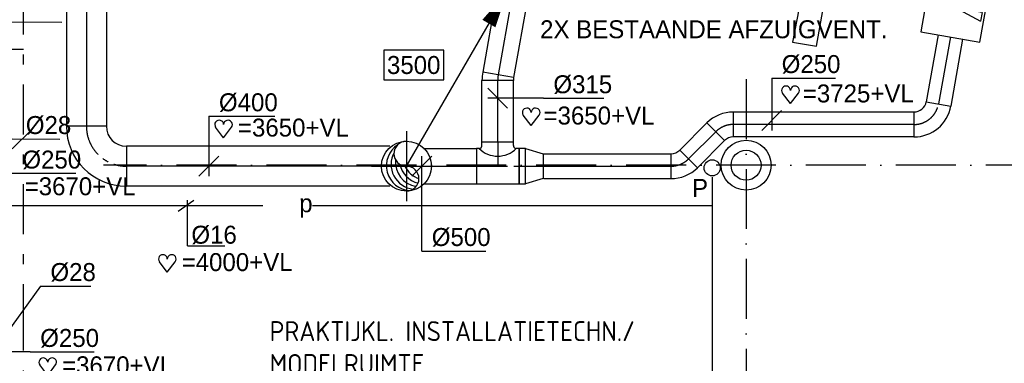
# Model space of a CAD drawing. Extents: x -866131 to -691536, y 173952 to 258052.
# Tile 22 of 160: x -824575 to -814717, y 193236 to 196680. Entities that reach past the tile are written whole.
import ezdxf
from ezdxf.enums import TextEntityAlignment as Align

# ---------------------------------------------------------------- set-up
doc = ezdxf.new("R2010")
doc.units = 0
doc.header["$LTSCALE"] = 100
for name, pattern in [('2322000', [45, 40, -5]), ('2322109', [10, 5, -2, 1, -2]), ('CENTER2', [11.25, 7.5, -1.25, 1.25, -1.25]), ('CENTER4', [5, 3.125, -0.625, 0.625, -0.625]), ('DASHDOT', [9, 6, -1.5, 0, -1.5]), ('LURETOUR', [6, 4, -2])]:
    doc.linetypes.add(name, pattern=pattern)
doc.layers.get('0').update_dxf_attribs({"linetype": 'CONTINUOUS'})
for name, color, linetype in [('AL$7----_STRAMIEN', 1, 'DASHDOT'), ('AL$8----_HULPKOLOM', 2, 'CONTINUOUS'), ('AL28----_KONSTRUKTIE', 3, 'CONTINUOUS'), ('WL$1----', 4, 'CONTINUOUS'), ('WL531---', 4, 'CONTINUOUS'), ('WL570---_HARTLIJN', 7, 'CONTINUOUS'), ('WL570---_RETOUR', 3, 'CONTINUOUS'), ('WL570---_TOEVOER', 3, 'CONTINUOUS'), ('WM$1----', 1, 'CONTINUOUS'), ('WM531---', 1, 'CONTINUOUS'), ('WM541---', 1, 'CONTINUOUS'), ('WM570---', 1, 'CONTINUOUS')]:
    doc.layers.add(name, color=color, linetype=linetype)
doc.styles.add('BURO-018', font='BUROFONT.shx', dxfattribs={"height": 180})
doc.styles.get("Standard").update_dxf_attribs({"font": 'ISOCP'})

# ---------------------------------------------------------------- blocks, each defined once
blk = doc.blocks.new('HART')
at = {"color": 1}
for q in [(-28.1, 39.5), (51.4, 39.5)]:
    blk.add_line((11.6, -12.9), q, dxfattribs=at)
for centre, start, end in [((-10.5, 52.8), 0, 217.1867), ((33.8, 52.8), 322.8133, 180)]:
    blk.add_arc(centre, 22.1, start, end, dxfattribs=at)
blk = doc.blocks.new('LU-1-KI2')
at = {"color": 0, "linetype": 'CONTINUOUS'}
blk.add_circle((0, 0), 0.5, dxfattribs=at)
for centre, start, end in [((0.098, 0.01), 122.9221, 266.9628), ((0.191, 0.038), 151.6522, 263.7819), ((0.278, 0.084), 174.6069, 260.2716), ((0.354, 0.146), 192.3501, 256.1233), ((0.416, 0.222), 206.1028, 250.6419)]:
    blk.add_arc(centre, 0.5, start, end, dxfattribs=at)
at = {"layer": 'WL570---_HARTLIJN', "linetype": 'CENTER4'}
for p, q in [((0, 0.7), (0, -0.7)), ((-0.7, 0), (0.7, 0))]:
    blk.add_line(p, q, dxfattribs=at)
at = {"layer": 'WL570---_HARTLIJN', "color": 0, "linetype": 'CONTINUOUS'}
for centre, start, end in [((0, 0.25), 90, 270), ((0, -0.25), 270, 90)]:
    blk.add_arc(centre, 0.25, start, end, dxfattribs=at)
blk = doc.blocks.new('LU-PIJL1')
at = {"color": 0, "linetype": 'CONTINUOUS'}
blk.add_line((0, 0), (10.125, 17.537), dxfattribs=at)
blk.add_lwpolyline([(10.125, 17.537, 0, 1.5, 0), (8.25, 14.289, 1.5, 1.5, 0)], format="xyseb", dxfattribs=at)
blk = doc.blocks.new('LU-ORND')
at = {"color": 0, "linetype": 'CONTINUOUS'}
for p, q in [((-3, 1.5), (-3, -1.5)), ((3, 1.5), (-3, 1.5)), ((3, -1.5), (3, 1.5)), ((-3, -1.5), (3, -1.5))]:
    blk.add_line(p, q, dxfattribs=at)
blk = doc.blocks.new('*U224', base_point=(14233.5, 22469.5))
at = {"layer": 'WM570---', "linetype": 'CONTINUOUS'}
for p, q in [((14333.2, 22569.2), (14133.8, 22369.8)), ((14233.5, 21619.5), (14233.5, 22569.5)), ((14233.5, 21619.5), (14873.4, 21619.5))]:
    blk.add_line(p, q, dxfattribs=at)
at = {"layer": 'WM570---', "linetype": 'CONTINUOUS', "style": 'BURO-018'}
blk.add_text('%%c500', height=180, dxfattribs=at).set_placement((14333.5, 21669.5))
blk = doc.blocks.new('LU-1D-K-190')
at = {"color": 0, "linetype": 'CONTINUOUS'}
for p, q in [((-0.5, 200), (0.5, 200)), ((-0.5, -200), (0.5, -200))]:
    blk.add_line(p, q, dxfattribs=at)
at = {"layer": 'WL570---_HARTLIJN', "linetype": 'CENTER2'}
blk.add_line((-0.5, 0), (0.5, 0), dxfattribs=at)
blk = doc.blocks.new('2322615')
at = {"color": 0, "linetype": 'CONTINUOUS'}
for p, q in [((-2.5, -7.5), (2.5, 7.5)), ((0, 7.5), (2.5, 7.5)), ((0, 7.5), (0, -7.5)), ((0, -7.5), (-2.5, -7.5))]:
    blk.add_line(p, q, dxfattribs=at)
at = {"color": 0, "linetype": 'CONTINUOUS', "style": 'BURO-018', "flags": 1}
blk.add_attdef('W_ID', (0, 0), '', height=1.8, dxfattribs=at)
blk = doc.blocks.new('*U228', base_point=(10413.6, 21260.1))
at = {"layer": 'WM570---', "linetype": 'CONTINUOUS'}
for p, q in [((10413.6, 21760.1), (10413.6, 21160.1)), ((10413.6, 21760.1), (11073.5, 21760.1)), ((10513.3, 21359.8), (10313.9, 21160.4))]:
    blk.add_line(p, q, dxfattribs=at)
at = {"layer": 'WM570---', "linetype": 'CONTINUOUS', "style": 'BURO-018'}
blk.add_text('%%c400', height=180, dxfattribs=at).set_placement((10513.6, 21810.1))
blk = doc.blocks.new('LU-1D-K-13B')
at = {"color": 0, "linetype": 'CONTINUOUS'}
for p, q in [((-0.5, 157.5), (0.5, 157.5)), ((-0.5, -157.5), (0.5, -157.5))]:
    blk.add_line(p, q, dxfattribs=at)
at = {"layer": 'WL570---_HARTLIJN', "linetype": 'CENTER2'}
blk.add_line((-0.5, 0), (0.5, 0), dxfattribs=at)
blk = doc.blocks.new('LU-1D-K-FA')
at = {"color": 0, "linetype": 'CONTINUOUS'}
for p, q in [((-0.5, 125), (0.5, 125)), ((-0.5, -125), (0.5, -125))]:
    blk.add_line(p, q, dxfattribs=at)
at = {"layer": 'WL570---_HARTLIJN', "linetype": 'CENTER2'}
blk.add_line((-0.5, 0), (0.5, 0), dxfattribs=at)
blk = doc.blocks.new('LU-1D-K-163')
at = {"color": 0, "linetype": 'CONTINUOUS'}
for p, q in [((-0.5, 177.5), (0.5, 177.5)), ((-0.5, -177.5), (0.5, -177.5))]:
    blk.add_line(p, q, dxfattribs=at)
at = {"layer": 'WL570---_HARTLIJN', "linetype": 'CENTER2'}
blk.add_line((-0.5, 0), (0.5, 0), dxfattribs=at)
blk = doc.blocks.new('LU-1D-T-5A-16313B5-Q3')
at = {"color": 0, "linetype": 'CONTINUOUS'}
for p, q in [((-157.5, 205.9), (-157.5, 244)), ((-157.5, 244), (157.5, 244)), ((157.5, 205.9), (157.5, 244)), ((-185.9, 177.5), (-213.5, 177.5)), ((-213.5, 177.5), (-213.5, -177.5)), ((213.5, 177.5), (185.9, 177.5)), ((213.5, -177.5), (213.5, 177.5)), ((-213.5, -177.5), (213.5, -177.5))]:
    blk.add_line(p, q, dxfattribs=at)
at = {"color": 0, "linetype": 'CONTINUOUS', "flags": 128}
for points in [[(-185.9, 177.5, 0.02182), (-182.8, 177.6, 0.037214), (-181, 177.9, 0.006436), (-177.3, 178.9, 0.02182), (-176.2, 179.2, 0.02182), (-173.9, 180.2, 0.02182), (-171.7, 181.3, 0.02182), (-169.6, 182.6, 0.02182), (-167.6, 184.1, 0.02182), (-165.8, 185.8, 0.02182), (-164.1, 187.6, 0.02182), (-162.6, 189.6, 0.02182), (-161.3, 191.7, 0.02182), (-160.2, 193.9, 0.02182), (-159.2, 196.2, 0.02182), (-158.9, 197.3, 0.006436), (-157.9, 201, 0.037214), (-157.6, 202.8, 0.02182), (-157.5, 205.9)], [(157.5, 205.9, 0.02182), (157.6, 202.8, 0.037214), (157.9, 201, 0.006436), (158.9, 197.3, 0.02182), (159.2, 196.2, 0.02182), (160.2, 193.9, 0.02182), (161.3, 191.7, 0.02182), (162.6, 189.6, 0.02182), (164.1, 187.6, 0.02182), (165.8, 185.8, 0.02182), (167.6, 184.1, 0.02182), (169.6, 182.6, 0.02182), (171.7, 181.3, 0.02182), (173.9, 180.2, 0.02182), (176.2, 179.2, 0.02182), (177.3, 178.9, 0.006436), (181, 177.9, 0.037214), (182.8, 177.6, 0.02182), (185.9, 177.5)]]:
    blk.add_lwpolyline(points, format="xyb", dxfattribs=at)
at = {"color": 0, "linetype": 'CONTINUOUS'}
blk.add_arc((0, 363.4), 262.9, 225, 315, dxfattribs=at)
at = {"layer": 'WL570---_HARTLIJN', "linetype": 'CENTER4'}
for p, q in [((0, 244), (0, 0)), ((-213.5, 0), (213.5, 0))]:
    blk.add_line(p, q, dxfattribs=at)
blk = doc.blocks.new('LU-1D-VCH-163FAB041')
at = {"color": 0, "linetype": 'CONTINUOUS'}
for p, q in [((65.5, 177.5), (0, 177.5)), ((0, 177.5), (0, -177.5)), ((65.5, 177.5), (241.5327, 125)), ((65.5, -177.5), (65.5, 177.5)), ((241.5327, 125), (241.5327, -125)), ((0, -177.5), (65.5, -177.5)), ((241.5327, -125), (65.5, -177.5))]:
    blk.add_line(p, q, dxfattribs=at)
at = {"layer": 'WL570---_HARTLIJN', "linetype": 'CENTER4'}
blk.add_line((0, 0), (241.5327, 0), dxfattribs=at)
blk = doc.blocks.new('LU-1D-B-1-13BA13B')
at = {"color": 0, "linetype": 'CONTINUOUS'}
for p, q in [((-27.6, 157.5), (-27.6, -157.5)), ((-0.2, 159.9), (54.5, -150.3))]:
    blk.add_line(p, q, dxfattribs=at)
for radius in [157.5, 472.5]:
    blk.add_arc((-27.6, 315), radius, 270, 280, dxfattribs=at)
at = {"layer": 'WL570---_HARTLIJN', "linetype": 'CENTER4'}
blk.add_arc((-27.6, 315), 315, 270, 280, dxfattribs=at)
blk = doc.blocks.new('*U231', base_point=(16530.4, 21677.8))
at = {"layer": 'WM570---', "linetype": 'CONTINUOUS'}
for p, q in [((16530.4, 22102.8), (16530.4, 21577.8)), ((16530.4, 22102.8), (17170.3, 22102.8)), ((16430.7, 21578.1), (16630.1, 21777.5))]:
    blk.add_line(p, q, dxfattribs=at)
at = {"layer": 'WM570---', "linetype": 'CONTINUOUS', "style": 'BURO-018'}
blk.add_text('%%c250', height=180, dxfattribs=at).set_placement((16630.4, 22152.8))
blk = doc.blocks.new('LU-1D-B--1-FA50FA')
at = {"color": 0, "linetype": 'CONTINUOUS'}
for p, q in [((-209.8, -125), (-209.8, 125)), ((-86.7, -228.3), (159.5, -184.9))]:
    blk.add_line(p, q, dxfattribs=at)
for radius in [375, 125]:
    blk.add_arc((-209.8, -250), radius, 10, 90, dxfattribs=at)
at = {"layer": 'WL570---_HARTLIJN', "linetype": 'CENTER4'}
blk.add_arc((-209.8, -250), 250, 10, 90, dxfattribs=at)
blk = doc.blocks.new('LU-1D-B-1-FA2DFA')
at = {"color": 0, "linetype": 'CONTINUOUS'}
for p, q in [((-103.6, 125), (-103.6, -125)), ((-15.2, 161.6), (161.6, -15.2))]:
    blk.add_line(p, q, dxfattribs=at)
for radius in [125, 375]:
    blk.add_arc((-103.6, 250), radius, 270, 315, dxfattribs=at)
at = {"layer": 'WL570---_HARTLIJN', "linetype": 'CENTER4'}
blk.add_arc((-103.6, 250), 250, 270, 315, dxfattribs=at)
blk = doc.blocks.new('LU-1D-B--1-FA2DFA')
at = {"color": 0, "linetype": 'CONTINUOUS'}
for p, q in [((-103.6, -125), (-103.6, 125)), ((-15.2, -161.6), (161.6, 15.2))]:
    blk.add_line(p, q, dxfattribs=at)
for radius in [375, 125]:
    blk.add_arc((-103.6, -250), radius, 45, 90, dxfattribs=at)
at = {"layer": 'WL570---_HARTLIJN', "linetype": 'CENTER4'}
blk.add_arc((-103.6, -250), 250, 45, 90, dxfattribs=at)
blk = doc.blocks.new('*U235', base_point=(13304.4, 21940.7))
at = {"layer": 'WM570---', "linetype": 'CONTINUOUS'}
for p, q in [((13204.7, 22040.4), (13404.1, 21841)), ((13761.9, 21940.7), (13204.4, 21940.7)), ((13761.9, 21940.7), (14368.3, 21940.7))]:
    blk.add_line(p, q, dxfattribs=at)
at = {"layer": 'WM570---', "linetype": 'CONTINUOUS', "style": 'BURO-018'}
blk.add_text('%%c315', height=180, dxfattribs=at).set_placement((13861.9, 21990.7))
blk = doc.blocks.new('LU-1D-B--1-1905A190')
at = {"color": 0, "linetype": 'CONTINUOUS'}
for p, q in [((-400, -200), (-400, 200)), ((-200, -400), (200, -400))]:
    blk.add_line(p, q, dxfattribs=at)
for radius in [600, 200]:
    blk.add_arc((-400, -400), radius, 0, 90, dxfattribs=at)
at = {"layer": 'WL570---_HARTLIJN', "linetype": 'CENTER4'}
blk.add_arc((-400, -400), 400, 0, 90, dxfattribs=at)
blk = doc.blocks.new('*U493', base_point=(-824712, 193530.3))
at = {"color": 0, "linetype": 'CONTINUOUS'}
for p, q in [((-824367.5, 194010.9), (-824770.3, 193449)), ((-824367.5, 194010.9), (-823861.3, 194010.9)), ((-824735, 193669.9), (-824689, 193390.8))]:
    blk.add_line(p, q, dxfattribs=at)
at = {"color": 0, "linetype": 'CONTINUOUS', "style": 'BURO-018'}
blk.add_text('%%C28', height=180, dxfattribs=at).set_placement((-824267.5, 194060.9))
blk = doc.blocks.new('2322000-3')
at = {"layer": 'WM$1----', "color": 0, "style": 'BURO-018'}
blk.add_text('p', height=180, dxfattribs=at).set_placement((-821709.5, 194813.1), align=Align.MIDDLE)

msp = doc.modelspace()

# ---------------------------------------------------------------- linework, layer by layer
at = {"color": 1, "linetype": 'CONTINUOUS'}
for p, q in [((-824152.053, 196652.585), (-824680.888, 196654.142)), ((-824449.696, 195583.822), (-824649.696, 195383.822)), ((-824172.309, 195480.326), (-824649.696, 195483.822))]:
    msp.add_line(p, q, dxfattribs=at)
at = {"layer": 'AL$7----_STRAMIEN', "color": 1}
for p, q in [((-817302.65, 196083.397), (-817302.65, 179605.575)), ((-813402.826, 195221.228), (-823735.184, 195221.228))]:
    msp.add_line(p, q, dxfattribs=at)
at = {"layer": 'AL$8----_HULPKOLOM', "color": 8}
msp.add_circle((-817302.65, 195221.228), 250, dxfattribs=at)
msp.add_circle((-817302.65, 195221.228), 250, dxfattribs=at)
at = {"layer": 'AL28----_KONSTRUKTIE', "color": 8}
msp.add_circle((-817302.65, 195221.228), 150, dxfattribs=at)
msp.add_circle((-817302.65, 195221.228), 150, dxfattribs=at)
at = {"layer": 'WL$1----', "linetype": '2322000'}
for p, q in [((-817642.366, 195100.244), (-817642.366, 188656.021)), ((-817642.366, 194813.095), (-825776.666, 194813.095))]:
    msp.add_line(p, q, dxfattribs=at)
at = {"layer": 'WL$1----'}
msp.add_circle((-817641.849, 195194.528), 80.756, dxfattribs=at)
at = {"layer": 'WL531---', "linetype": '2322109'}
for p, q in [((-824537.003, 193530.316), (-824537.003, 196856.949)), ((-824537.003, 196380.105), (-824960.048, 196378.478)), ((-825239.258, 193530.316), (-824537.003, 193530.316)), ((-824537.003, 192363.432), (-824537.003, 193530.316))]:
    msp.add_line(p, q, dxfattribs=at)
at = {"layer": 'WL570---_RETOUR', "color": 1}
for p, q in [((-815448.609, 197149.278), (-815552.798, 196558.394)), ((-814961.913, 196454.205), (-814857.724, 197045.089)), ((-815552.798, 196558.394), (-814961.913, 196454.205))]:
    msp.add_line(p, q, dxfattribs=at)
at = {"layer": 'WM541---', "color": 9}
for p, q in [((-816341.205, 199061.101), (-816837.146, 196454.137)), ((-816598.477, 196415.658), (-816128.089, 199026.953)), ((-816837.146, 196454.137), (-816598.477, 196415.658))]:
    msp.add_line(p, q, dxfattribs=at)
at = {"layer": 'WM570---', "linetype": 'CONTINUOUS'}
for p, q in [((-824011.681, 195137.805), (-824966.311, 195137.805)), ((-824469.501, 193350.558), (-824983.963, 193350.558)), ((-824469.501, 193350.558), (-823829.58, 193350.558))]:
    msp.add_line(p, q, dxfattribs=at)
at = {"layer": 'WM570---'}
for p, q in [((-822988.935, 194760.82), (-822832.723, 194872.337)), ((-822894.678, 194412.676), (-822894.678, 194872.762)), ((-822894.678, 194412.676), (-822521.473, 194412.676))]:
    msp.add_line(p, q, dxfattribs=at)

# ---------------------------------------------------------------- block references
at = {"layer": 'WL570---_RETOUR', "linetype": 'LURETOUR'}
for name, p, xscale, rotation in [('LU-1D-K-190', (-823907.135, 197147.428), 3071.331249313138, 270), ('LU-1D-K-13B', (-819682.908, 196702.573), 1171.126222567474, 260.0000000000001), ('LU-1D-K-FA', (-815316.447, 196171.175), 680.5882151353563, 260.0000000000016), ('LU-1D-K-13B', (-819789.376, 195763.5), 615.4129898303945, 90), ('LU-1D-K-FA', (-816525.926, 195629.463), 1808.371875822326, 179.9999999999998), ('LU-1D-K-FA', (-817742.516, 195420.613), 383.6108163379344, 225.0000000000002), ('LU-1D-K-190', (-822188.573, 195211.762), 2637.123516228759, 180)]:
    msp.add_blockref(name, p, dxfattribs=dict(at, xscale=xscale, rotation=rotation))
at = {"layer": 'WL570---_RETOUR'}
for name, p, xscale, yscale, zscale in [('LU-PIJL1', (-820702.826, 195211.762), 100, 100, 100), ('HART', (-816881.142, 195864.829), 2, 2, 2), ('HART', (-819477.464, 195643.545), 2, 2, 2), ('HART', (-822556.822, 195522.845), 2, 2, 2), ('HART', (-823120.365, 194175.026), 2, 2, 2), ('HART', (-824317.971, 193140.968), 2, 2, 2)]:
    msp.add_blockref(name, p, dxfattribs=dict(at, xscale=xscale, yscale=yscale, zscale=zscale))
at = {"layer": 'WL570---_RETOUR', "color": 1, "xscale": 36, "yscale": 36, "zscale": 36, "rotation": 260.0000000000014}
msp.add_blockref('2322615', (-815206.157, 196799.77), dxfattribs=at)
at = {"layer": 'WL570---_RETOUR', "linetype": 'LURETOUR'}
for name, p, rotation in [('LU-1D-B-1-13BA13B', (-819789.376, 196098.766), 260), ('LU-1D-B--1-FA50FA', (-815411.966, 195629.463), 260.0000000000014), ('LU-1D-B-1-FA2DFA', (-817533.666, 195629.463), 179.9999999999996), ('LU-1D-B--1-1905A190', (-823907.135, 195211.762), 180), ('LU-1D-B--1-FA2DFA', (-817951.366, 195211.762), 225.0000000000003)]:
    msp.add_blockref(name, p, dxfattribs=dict(at, rotation=rotation))
at = {"layer": 'WL570---_RETOUR', "linetype": 'LURETOUR', "xscale": 500, "yscale": 500, "zscale": 500}
msp.add_blockref('LU-1-KI2', (-820702.826, 195211.762), dxfattribs=at)
at = {"layer": 'WL570---_RETOUR', "linetype": 'LURETOUR'}
for name, p, xscale in [('LU-1D-K-163', (-820267.332, 195211.762), 528.8763455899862), ('LU-1D-K-FA', (-818690.525, 195211.762), 1271.210431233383)]:
    msp.add_blockref(name, p, dxfattribs=dict(at, xscale=xscale))
for name, p in [('LU-1D-T-5A-16313B5-Q3', (-819789.376, 195211.762)), ('LU-1D-VCH-163FAB041', (-819575.858, 195211.762))]:
    msp.add_blockref(name, p, dxfattribs=at)
at = {"layer": 'WM$1----'}
msp.add_blockref('2322000-3', (0, 0), dxfattribs=at)
at = {"layer": 'WM531---'}
msp.add_blockref('*U493', (-824712.013, 193530.316), dxfattribs=at)
at = {"layer": 'WM570---'}
ref = msp.add_blockref('LU-ORND', (-820630.125, 196225.408), dxfattribs=dict(at, xscale=100, yscale=100, zscale=100))
ref.add_attrib('LU_TEXT1', '3500', dxfattribs={"layer": '0', "color": 1, "linetype": 'CONTINUOUS', "height": 180, "style": 'BURO-018'}).set_placement((-820630.125, 196225.408), align=Align.MIDDLE)
at = {"layer": 'WM570---', "linetype": 'LURETOUR'}
msp.add_blockref('*U231', (-817046.358, 195669.696), dxfattribs=at)
at = {"layer": 'WM570---'}
for name, p in [('*U235', (-819789.376, 195892.366)), ('*U228', (-822680.167, 195211.762)), ('*U224', (-820549.289, 195211.762))]:
    msp.add_blockref(name, p, dxfattribs=at)

# ---------------------------------------------------------------- texts
at = {"color": 1, "linetype": 'CONTINUOUS', "style": 'BURO-018'}
msp.add_text('%%C28', height=180, dxfattribs=at).set_placement((-824513.654, 195533.822))
at = {"layer": 'WL$1----', "color": 1, "style": 'BURO-018'}
msp.add_text('P', height=180, dxfattribs=at).set_placement((-817843.741, 194903.948))
at = {"layer": 'WL570---_RETOUR', "color": 1, "style": 'BURO-018'}
for s, p in [('=3725+VL', (-816734.349, 195850.324)), ('=3650+VL', (-819330.67, 195629.041)), ('=3650+VL', (-822389.902, 195508.34)), ('=3670+VL', (-824525.317, 194920.278)), ('=4000+VL', (-822953.445, 194160.522)), ('=3670+VL', (-824151.05, 193126.463))]:
    msp.add_text(s, height=180, dxfattribs=at).set_placement(p)
at = {"layer": 'WL570---_TOEVOER', "color": 252, "linetype": 'CENTER4'}
for s, p in [('PRAKTIJKL. INSTALLATIETECHN./', (-822072.436, 193458.784)), ('MODELRUIMTE', (-822072.436, 193129.082))]:
    msp.add_text(s, height=200, dxfattribs=at).set_placement(p)
at = {"layer": 'WM570---', "color": 1, "style": 'BURO-018'}
for s, p in [('2X BESTAANDE AFZUIGVENT.', (-819364.912, 196493.415)), ('%%C16', (-822856.211, 194434.979))]:
    msp.add_text(s, height=180, dxfattribs=at).set_placement(p)
at = {"layer": 'WM570---', "linetype": 'CONTINUOUS', "style": 'BURO-018'}
msp.add_text('%%c250', height=180, dxfattribs=at).set_placement((-823959.463, 195187.805), align=Align.RIGHT)
msp.add_text('%%c250', height=180, dxfattribs=at).set_placement((-824369.501, 193400.558))

doc.saveas('drawing.dxf')
